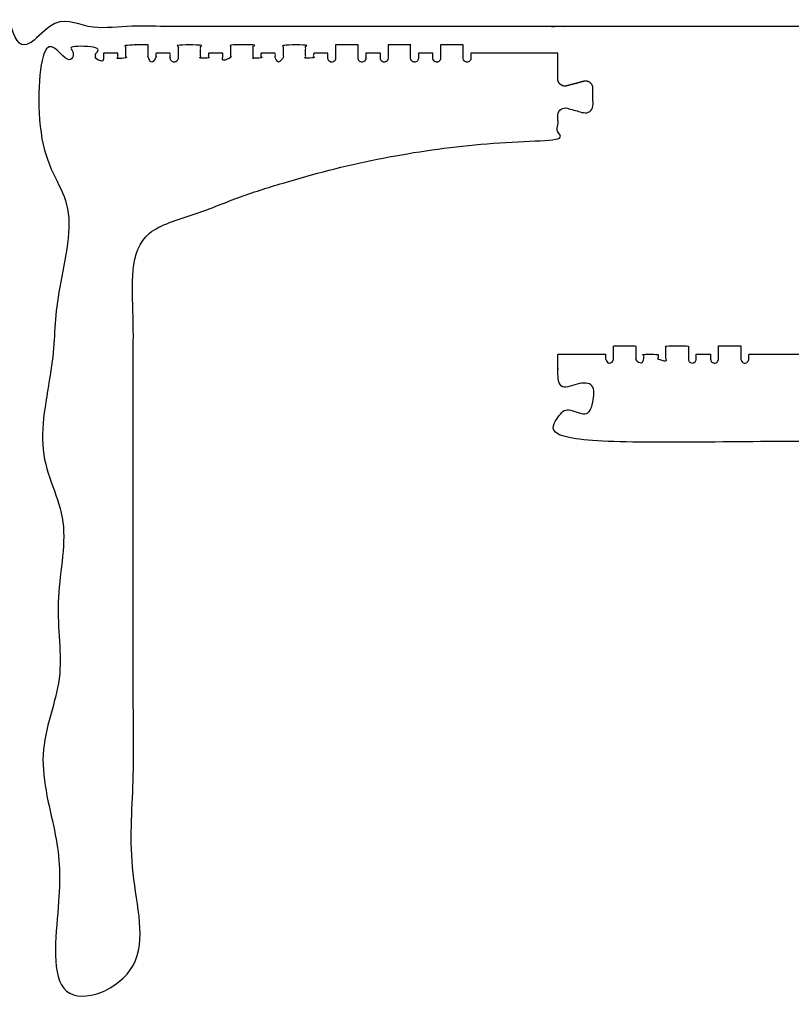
# Model space of a CAD drawing. Header units: millimetres. Extents: x -1822 to 1627, y -679 to 1785.
# Tile 2 of 6: x -664 to -46, y -679 to 108. Entities that reach past the tile are written whole.
import ezdxf

# ---------------------------------------------------------------- set-up
doc = ezdxf.new("R2010")
doc.units = ezdxf.units.MM
doc.header["$MEASUREMENT"] = 0
doc.layers.add('CUT', color=1, linetype='Continuous', true_color=0xff0000)

msp = doc.modelspace()

# ---------------------------------------------------------------- linework, layer by layer
at = {"layer": 'CUT'}
for points, weights, degree, knots in [([(-672.9650945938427, 1002.593929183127), (-682.9650949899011, 1002.593929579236), (-682.965094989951, 992.5939291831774), (-682.9650949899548, 552.8439291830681), (-682.9650949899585, 113.0939291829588), (-682.9650949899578, 103.093929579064), (-672.965095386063, 103.0939291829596), (-552.7750882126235, 103.0939244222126), (-432.5850810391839, 103.0939196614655), (66.41491935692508, 103.0939196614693), (565.414919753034, 103.0939196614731), (575.4149197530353, 103.0939196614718), (575.4149197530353, 113.0939196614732), (575.4149197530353, 552.8439196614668), (575.4149197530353, 992.5939196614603), (575.4149197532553, 1002.593919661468), (565.4149197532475, 1002.593919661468), (66.41492014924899, 1002.593919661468), (-432.5850794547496, 1002.593919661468), (-552.7750870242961, 1002.593924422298), (-672.9650945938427, 1002.593929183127)], [1, 0.7071067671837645, 1, 1, 1, 0.7071067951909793, 1, 1, 1, 1, 1, 0.7071067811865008, 1, 1, 1, 0.707106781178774, 1, 1, 1, 1, 1], 2, [24.15807606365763, 24.15807606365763, 24.15807606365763, 25.72887243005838, 25.72887243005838, 29.6399342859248, 29.6399342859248, 31.21073057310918, 31.21073057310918, 55.24873192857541, 55.24873192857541, 155.0487319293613, 155.0487319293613, 156.6195282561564, 156.6195282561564, 240.6584665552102, 240.6584665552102, 242.2292628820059, 242.2292628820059, 246.189580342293, 246.189580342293, 266.3873389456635, 266.3873389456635, 266.3873389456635]), ([(-254.9650983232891, 81.6307729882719), (-247.7151011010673, 81.63077298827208), (-240.4651038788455, 81.63077298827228), (-233.2151066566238, 81.63077298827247), (-233.2151066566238, 74.79094232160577), (-233.2151066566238, 67.95111165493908), (-233.2151066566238, 61.11128658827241), (-233.2151078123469, 59.29384228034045), (-232.4112730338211, 57.66382588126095), (-230.9693972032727, 56.55743630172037), (-229.5275213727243, 55.45104672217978), (-227.744998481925, 55.09648226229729), (-225.9894826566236, 55.56687498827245), (-221.473231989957, 56.77700232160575), (-216.9569813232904, 57.98712965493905), (-212.4407278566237, 59.19725138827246), (-210.6852125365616, 59.66763897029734), (-208.9026914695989, 59.31307280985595), (-207.4608171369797, 58.20668367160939), (-206.0189428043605, 57.10029453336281), (-205.2151078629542, 55.47027983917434), (-205.2151066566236, 53.65283698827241), (-205.2151066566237, 48.9714609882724), (-205.2151066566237, 44.29008498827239), (-205.2151066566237, 39.60870898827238), (-205.2151078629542, 37.79126613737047), (-206.0189428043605, 36.16125144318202), (-207.4608171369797, 35.05486230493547), (-208.9026914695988, 33.94847316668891), (-210.6852125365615, 33.59390700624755), (-212.4407306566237, 34.0642889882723), (-216.9569813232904, 35.27441632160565), (-221.473231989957, 36.484543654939), (-225.9894826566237, 37.69467238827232), (-227.7449984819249, 38.16506371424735), (-229.5275213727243, 37.81049925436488), (-230.9693972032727, 36.70410967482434), (-232.4112730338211, 35.59772009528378), (-233.2151078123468, 33.96770369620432), (-233.2151066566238, 32.15026498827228), (-233.2151066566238, 25.31043432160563), (-233.2151066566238, 18.47060365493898), (-233.2151066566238, 11.63077298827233), (-247.2259379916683, 11.62757867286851), (-261.23023058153, 11.19956703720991), (-275.2151066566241, 10.34713166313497), (-378.3031153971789, 4.086950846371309), (-480.2808670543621, -24.72102284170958), (-572.9650983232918, -68.36922701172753), (-572.9650983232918, -268.3692270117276), (-572.9650983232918, -468.3692270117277), (-572.9650983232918, -668.3692270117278), (-592.9650983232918, -668.3692270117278), (-612.9650983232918, -668.3692270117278), (-632.9650983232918, -668.3692270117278), (-632.9651046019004, -628.8025603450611), (-632.9651108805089, -589.2358936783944), (-632.9651171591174, -549.6692270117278), (-631.2984508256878, -549.6692270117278), (-629.6317844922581, -549.6692270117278), (-627.9651181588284, -549.6692270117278), (-626.1198908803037, -549.6692270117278), (-624.8151181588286, -548.3644542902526), (-624.8151181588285, -546.5192270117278), (-624.8151181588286, -544.6739997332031), (-626.1198908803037, -543.369227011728), (-627.9651181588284, -543.3692270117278), (-633.6317848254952, -543.3692270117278), (-639.2984514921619, -543.3692270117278), (-644.9651181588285, -543.3692270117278), (-644.9651181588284, -501.7025603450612), (-644.9651181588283, -460.0358936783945), (-644.9651181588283, -418.3692270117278), (-639.2984514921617, -418.3692270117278), (-633.631784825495, -418.3692270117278), (-627.9651181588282, -418.3692270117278), (-626.1198908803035, -418.3692270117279), (-624.8151181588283, -417.0644542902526), (-624.8151181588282, -415.2192270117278), (-624.8151181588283, -413.3739997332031), (-626.1198908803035, -412.0692270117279), (-627.9651181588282, -412.0692270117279), (-629.6317848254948, -412.0692270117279), (-631.2984514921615, -412.0692270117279), (-632.9651181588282, -412.0692270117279), (-632.9651181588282, -374.6025603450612), (-632.9651181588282, -337.1358936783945), (-632.9651181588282, -299.6692270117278), (-631.2984514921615, -299.6692270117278), (-629.6317848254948, -299.6692270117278), (-627.9651181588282, -299.6692270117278), (-626.1198908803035, -299.6692270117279), (-624.8151181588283, -298.3644542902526), (-624.8151181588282, -296.5192270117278), (-624.8151181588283, -294.6739997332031), (-626.1198908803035, -293.3692270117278), (-627.9651181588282, -293.3692270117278), (-633.631784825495, -293.3692270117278), (-639.2984514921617, -293.3692270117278), (-644.9651181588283, -293.3692270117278), (-644.9651181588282, -251.7025603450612), (-644.9651181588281, -210.0358936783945), (-644.965118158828, -168.3692270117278), (-639.2984514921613, -168.3692270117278), (-633.6317848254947, -168.3692270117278), (-627.9651181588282, -168.3692270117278), (-626.1198908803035, -168.3692270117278), (-624.8151181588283, -167.0644542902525), (-624.8151181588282, -165.2192270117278), (-624.8151181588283, -163.3739997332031), (-626.1198908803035, -162.0692270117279), (-627.9651181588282, -162.0692270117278), (-629.6317848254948, -162.0692270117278), (-631.2984514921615, -162.0692270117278), (-632.9651181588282, -162.0692270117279), (-632.9651181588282, -124.6025603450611), (-632.9651181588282, -87.13589367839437), (-632.9651181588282, -49.66922701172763), (-631.2984514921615, -49.66922701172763), (-629.6317848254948, -49.66922701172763), (-627.9651181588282, -49.66922701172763), (-626.1198908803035, -49.66922701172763), (-624.8151181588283, -48.36445429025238), (-624.8151181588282, -46.51922701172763), (-624.8151181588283, -44.6739997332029), (-626.1198908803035, -43.36922701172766), (-627.9651181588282, -43.36922701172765), (-633.6317848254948, -43.36922701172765), (-639.2984514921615, -43.36922701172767), (-644.965118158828, -43.36922701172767), (-644.965118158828, -1.702560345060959), (-644.965118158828, 39.96410632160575), (-644.965118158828, 81.63077298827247), (-639.0484448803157, 81.63077298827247), (-633.1317716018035, 81.63077298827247), (-627.2150983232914, 81.63077298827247), (-627.2150983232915, 80.32521743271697), (-627.2150983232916, 79.01966187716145), (-627.2150983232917, 77.71410632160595), (-627.2150983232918, 75.88352370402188), (-625.9206809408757, 74.58910632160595), (-624.0900983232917, 74.58910632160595), (-622.2595157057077, 74.58910632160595), (-620.9650983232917, 75.88352370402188), (-620.9650983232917, 77.71410632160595), (-620.9650983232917, 81.24188409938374), (-620.9650983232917, 84.76966187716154), (-620.9650983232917, 88.29743965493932), (-614.9650983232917, 88.29743965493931), (-608.9650983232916, 88.29743965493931), (-602.9650983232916, 88.29743965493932), (-602.9650983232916, 84.76966187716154), (-602.9650983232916, 81.24188409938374), (-602.9650983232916, 77.71410632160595), (-602.9650983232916, 75.88352370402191), (-601.6706809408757, 74.58910632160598), (-599.8400983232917, 74.58910632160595), (-598.0095157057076, 74.58910632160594), (-596.7150983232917, 75.88352370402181), (-596.7150983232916, 77.71410632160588), (-596.7150983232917, 79.01966187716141), (-596.7150983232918, 80.32521743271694), (-596.7150983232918, 81.63077298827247), (-592.8817649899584, 81.63077298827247), (-589.048431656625, 81.63077298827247), (-585.2150983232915, 81.63077298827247), (-585.2150983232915, 80.32521743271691), (-585.2150983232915, 79.01966187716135), (-585.2150983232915, 77.71410632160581), (-585.2150983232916, 75.88352370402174), (-583.9206809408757, 74.58910632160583), (-582.0900983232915, 74.58910632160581), (-580.2595157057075, 74.58910632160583), (-578.9650983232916, 75.88352370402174), (-578.9650983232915, 77.71410632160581), (-578.9650983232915, 81.2418840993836), (-578.9650983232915, 84.7696618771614), (-578.9650983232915, 88.29743965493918), (-572.9650983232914, 88.29743965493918), (-566.9650983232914, 88.29743965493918), (-560.9650983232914, 88.29743965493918), (-560.9650983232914, 84.7696618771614), (-560.9650983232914, 81.2418840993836), (-560.9650983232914, 77.71410632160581), (-560.9650983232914, 75.88352370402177), (-559.6706809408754, 74.58910632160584), (-557.8400983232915, 74.58910632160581), (-556.0095157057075, 74.5891063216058), (-554.7150983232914, 75.88352370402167), (-554.7150983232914, 77.71410632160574), (-554.7150983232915, 79.01966187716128), (-554.7150983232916, 80.3252174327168), (-554.7150983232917, 81.63077298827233), (-550.8817649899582, 81.63077298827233), (-547.0484316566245, 81.63077298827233), (-543.215098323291, 81.63077298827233), (-543.215098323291, 80.32521743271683), (-543.2150983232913, 79.01966187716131), (-543.2150983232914, 77.71410632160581), (-543.2150983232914, 75.88352370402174), (-541.9206809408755, 74.58910632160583), (-540.0900983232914, 74.58910632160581), (-538.2595157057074, 74.58910632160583), (-536.9650983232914, 75.88352370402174), (-536.9650983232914, 77.71410632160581), (-536.9650983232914, 81.2418840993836), (-536.9650983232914, 84.7696618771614), (-536.9650983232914, 88.29743965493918), (-530.9650983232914, 88.29743965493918), (-524.9650983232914, 88.29743965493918), (-518.9650983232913, 88.29743965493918), (-518.9650983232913, 84.7696618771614), (-518.9650983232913, 81.2418840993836), (-518.9650983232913, 77.71410632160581), (-518.9650983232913, 75.88352370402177), (-517.6706809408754, 74.58910632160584), (-515.8400983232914, 74.58910632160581), (-514.0095157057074, 74.5891063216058), (-512.7150983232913, 75.88352370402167), (-512.7150983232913, 77.71410632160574), (-512.7150983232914, 79.01966187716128), (-512.7150983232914, 80.3252174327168), (-512.7150983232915, 81.63077298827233), (-508.8817649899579, 81.63077298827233), (-505.0484316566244, 81.63077298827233), (-501.2150983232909, 81.63077298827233), (-501.2150983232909, 80.32521743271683), (-501.2150983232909, 79.01966187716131), (-501.2150983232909, 77.71410632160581), (-501.2150983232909, 75.88352370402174), (-499.9206809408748, 74.58910632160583), (-498.0900983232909, 74.58910632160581), (-496.2595157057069, 74.58910632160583), (-494.965098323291, 75.88352370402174), (-494.9650983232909, 77.71410632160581), (-494.9650983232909, 81.2418840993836), (-494.9650983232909, 84.7696618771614), (-494.9650983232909, 88.29743965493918), (-488.9650983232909, 88.29743965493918), (-482.9650983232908, 88.29743965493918), (-476.9650983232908, 88.29743965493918), (-476.9650983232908, 84.7696618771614), (-476.9650983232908, 81.2418840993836), (-476.9650983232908, 77.71410632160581), (-476.9650983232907, 75.88352370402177), (-475.6706809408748, 74.58910632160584), (-473.8400983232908, 74.58910632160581), (-472.0095157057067, 74.5891063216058), (-470.7150983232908, 75.88352370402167), (-470.7150983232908, 77.71410632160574), (-470.7150983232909, 79.01966187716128), (-470.7150983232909, 80.3252174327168), (-470.715098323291, 81.63077298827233), (-466.8817649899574, 81.63077298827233), (-463.048431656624, 81.63077298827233), (-459.2150983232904, 81.63077298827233), (-459.2150983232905, 80.32521743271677), (-459.2150983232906, 79.01966187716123), (-459.2150983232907, 77.71410632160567), (-459.2150983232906, 75.8835237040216), (-457.9206809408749, 74.58910632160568), (-456.0900983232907, 74.58910632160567), (-454.2595157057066, 74.58910632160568), (-452.9650983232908, 75.8835237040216), (-452.9650983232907, 77.71410632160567), (-452.9650983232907, 81.24188409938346), (-452.9650983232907, 84.76966187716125), (-452.9650983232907, 88.29743965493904), (-446.9650983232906, 88.29743965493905), (-440.9650983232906, 88.29743965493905), (-434.9650983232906, 88.29743965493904), (-434.9650983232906, 84.76966187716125), (-434.9650983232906, 81.24188409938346), (-434.9650983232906, 77.71410632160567), (-434.9650983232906, 75.88352370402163), (-433.6706809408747, 74.5891063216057), (-431.8400983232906, 74.58910632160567), (-430.0095157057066, 74.58910632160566), (-428.7150983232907, 75.88352370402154), (-428.7150983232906, 77.7141063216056), (-428.7150983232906, 79.01966187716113), (-428.7150983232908, 80.32521743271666), (-428.7150983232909, 81.63077298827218), (-424.8817649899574, 81.63077298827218), (-421.0484316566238, 81.63077298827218), (-417.2150983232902, 81.63077298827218), (-417.2150983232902, 80.32521743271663), (-417.2150983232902, 79.01966187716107), (-417.2150983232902, 77.71410632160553), (-417.2150983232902, 75.88352370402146), (-415.9206809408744, 74.58910632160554), (-414.0900983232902, 74.58910632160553), (-412.2595157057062, 74.58910632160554), (-410.9650983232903, 75.88352370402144), (-410.9650983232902, 77.71410632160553), (-410.9650983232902, 81.24188409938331), (-410.9650983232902, 84.76966187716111), (-410.9650983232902, 88.2974396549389), (-404.9650983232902, 88.2974396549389), (-398.9650983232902, 88.2974396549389), (-392.9650983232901, 88.2974396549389), (-392.9650983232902, 84.76966187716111), (-392.9650983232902, 81.24188409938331), (-392.9650983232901, 77.71410632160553), (-392.9650983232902, 75.88352370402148), (-391.6706809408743, 74.58910632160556), (-389.8400983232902, 74.58910632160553), (-388.0095157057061, 74.58910632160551), (-386.7150983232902, 75.88352370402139), (-386.7150983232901, 77.71410632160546), (-386.7150983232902, 79.019661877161), (-386.7150983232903, 80.32521743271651), (-386.7150983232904, 81.63077298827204), (-382.8817649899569, 81.63077298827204), (-379.0484316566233, 81.63077298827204), (-375.2150983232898, 81.63077298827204), (-375.2150983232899, 80.32521743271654), (-375.21509832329, 79.01966187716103), (-375.2150983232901, 77.71410632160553), (-375.2150983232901, 75.88352370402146), (-373.9206809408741, 74.58910632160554), (-372.0900983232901, 74.58910632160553), (-370.2595157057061, 74.58910632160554), (-368.9650983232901, 75.88352370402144), (-368.9650983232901, 77.71410632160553), (-368.9650983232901, 81.24188409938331), (-368.9650983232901, 84.76966187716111), (-368.9650983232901, 88.2974396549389), (-362.96509832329, 88.2974396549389), (-356.96509832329, 88.2974396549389), (-350.96509832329, 88.2974396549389), (-350.96509832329, 84.76966187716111), (-350.96509832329, 81.24188409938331), (-350.96509832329, 77.71410632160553), (-350.96509832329, 75.88352370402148), (-349.6706809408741, 74.58910632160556), (-347.84009832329, 74.58910632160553), (-346.009515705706, 74.58910632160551), (-344.7150983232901, 75.88352370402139), (-344.71509832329, 77.71410632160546), (-344.7150983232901, 79.019661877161), (-344.7150983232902, 80.32521743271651), (-344.7150983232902, 81.63077298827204), (-340.8817649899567, 81.63077298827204), (-337.0484316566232, 81.63077298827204), (-333.2150983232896, 81.63077298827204), (-333.2150983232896, 80.32521743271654), (-333.2150983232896, 79.01966187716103), (-333.2150983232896, 77.71410632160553), (-333.2150983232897, 75.88352370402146), (-331.9206809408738, 74.58910632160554), (-330.0900983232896, 74.58910632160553), (-328.2595157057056, 74.58910632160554), (-326.9650983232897, 75.88352370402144), (-326.9650983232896, 77.71410632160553), (-326.9650983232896, 81.24188409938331), (-326.9650983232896, 84.76966187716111), (-326.9650983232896, 88.2974396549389), (-320.9650983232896, 88.2974396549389), (-314.9650983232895, 88.2974396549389), (-308.9650983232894, 88.2974396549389), (-308.9650983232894, 84.76966187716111), (-308.9650983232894, 81.24188409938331), (-308.9650983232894, 77.71410632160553), (-308.9650983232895, 75.88352370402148), (-307.6706809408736, 74.58910632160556), (-305.8400983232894, 74.58910632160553), (-304.0095157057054, 74.58910632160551), (-302.7150983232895, 75.88352370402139), (-302.7150983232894, 77.71410632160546), (-302.7150983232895, 79.019661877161), (-302.7150983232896, 80.32521743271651), (-302.7150983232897, 81.63077298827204), (-286.7984316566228, 81.630772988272), (-270.8817649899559, 81.63077298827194), (-254.9650983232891, 81.6307729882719)], [1, 1, 1, 1, 1, 1, 1, 0.9312483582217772, 0.9312483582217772, 1, 0.9312483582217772, 0.9312483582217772, 1, 1, 1, 1, 0.9312485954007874, 0.9312485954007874, 1, 0.9312485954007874, 0.9312485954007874, 1, 1, 1, 1, 0.9312485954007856, 0.9312485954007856, 1, 0.9312485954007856, 0.9312485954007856, 1, 1, 1, 1, 0.9312483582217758, 0.9312483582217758, 1, 0.9312483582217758, 0.9312483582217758, 1, 1, 1, 1, 0.9996934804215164, 0.9996934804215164, 1, 1, 1, 1, 1, 1, 1, 1, 1, 1, 1, 1, 1, 1, 1, 1, 0.8047378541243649, 0.8047378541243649, 1, 0.8047378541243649, 0.8047378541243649, 1, 1, 1, 1, 1, 1, 1, 1, 1, 1, 0.8047378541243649, 0.8047378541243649, 1, 0.8047378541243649, 0.8047378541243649, 1, 1, 1, 1, 1, 1, 1, 1, 1, 1, 0.8047378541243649, 0.8047378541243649, 1, 0.8047378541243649, 0.8047378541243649, 1, 1, 1, 1, 1, 1, 1, 1, 1, 1, 0.8047378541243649, 0.8047378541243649, 1, 0.8047378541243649, 0.8047378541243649, 1, 1, 1, 1, 1, 1, 1, 1, 1, 1, 0.8047378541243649, 0.8047378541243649, 1, 0.8047378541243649, 0.8047378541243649, 1, 1, 1, 1, 1, 1, 1, 1, 1, 1, 1, 1, 1, 0.8047378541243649, 0.8047378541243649, 1, 0.8047378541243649, 0.8047378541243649, 1, 1, 1, 1, 1, 1, 1, 1, 1, 1, 0.8047378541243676, 0.8047378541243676, 1, 0.8047378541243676, 0.8047378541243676, 1, 1, 1, 1, 1, 1, 1, 1, 1, 1, 0.8047378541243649, 0.8047378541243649, 1, 0.8047378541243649, 0.8047378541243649, 1, 1, 1, 1, 1, 1, 1, 1, 1, 1, 0.8047378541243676, 0.8047378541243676, 1, 0.8047378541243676, 0.8047378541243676, 1, 1, 1, 1, 1, 1, 1, 1, 1, 1, 0.8047378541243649, 0.8047378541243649, 1, 0.8047378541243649, 0.8047378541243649, 1, 1, 1, 1, 1, 1, 1, 1, 1, 1, 0.8047378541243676, 0.8047378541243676, 1, 0.8047378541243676, 0.8047378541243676, 1, 1, 1, 1, 1, 1, 1, 1, 1, 1, 0.8047378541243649, 0.8047378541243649, 1, 0.8047378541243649, 0.8047378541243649, 1, 1, 1, 1, 1, 1, 1, 1, 1, 1, 0.8047378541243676, 0.8047378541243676, 1, 0.8047378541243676, 0.8047378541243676, 1, 1, 1, 1, 1, 1, 1, 1, 1, 1, 0.8047378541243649, 0.8047378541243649, 1, 0.8047378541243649, 0.8047378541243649, 1, 1, 1, 1, 1, 1, 1, 1, 1, 1, 0.8047378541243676, 0.8047378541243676, 1, 0.8047378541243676, 0.8047378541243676, 1, 1, 1, 1, 1, 1, 1, 1, 1, 1, 0.8047378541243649, 0.8047378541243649, 1, 0.8047378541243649, 0.8047378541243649, 1, 1, 1, 1, 1, 1, 1, 1, 1, 1, 0.8047378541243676, 0.8047378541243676, 1, 0.8047378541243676, 0.8047378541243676, 1, 1, 1, 1, 1, 1, 1, 1, 1, 1, 0.8047378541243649, 0.8047378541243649, 1, 0.8047378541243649, 0.8047378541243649, 1, 1, 1, 1, 1, 1, 1, 1, 1, 1, 0.8047378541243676, 0.8047378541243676, 1, 0.8047378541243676, 0.8047378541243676, 1, 1, 1, 1, 1, 1, 1, 1, 1, 1, 0.8047378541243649, 0.8047378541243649, 1, 0.8047378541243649, 0.8047378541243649, 1, 1, 1, 1, 1, 1, 1, 1, 1, 1, 0.8047378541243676, 0.8047378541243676, 1, 0.8047378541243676, 0.8047378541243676, 1, 1, 1, 1, 1, 1, 1], 3, [1953.177576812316, 1953.177576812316, 1953.177576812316, 1953.177576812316, 1963.402575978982, 1963.402575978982, 1963.402575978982, 1978.059359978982, 1978.059359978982, 1978.059359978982, 1981.816182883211, 1981.816182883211, 1981.816182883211, 1985.57300678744, 1985.57300678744, 1985.57300678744, 1995.592083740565, 1995.592083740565, 1995.592083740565, 1999.348904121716, 1999.348904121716, 1999.348904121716, 2003.105724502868, 2003.105724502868, 2003.105724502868, 2013.137244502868, 2013.137244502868, 2013.137244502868, 2016.89406488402, 2016.89406488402, 2016.89406488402, 2020.650889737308, 2020.650889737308, 2020.650889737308, 2030.669963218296, 2030.669963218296, 2030.669963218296, 2034.426786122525, 2034.426786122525, 2034.426786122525, 2038.183613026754, 2038.183613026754, 2038.183613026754, 2052.840393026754, 2052.840393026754, 2052.840393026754, 2057.010243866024, 2057.010243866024, 2057.010243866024, 2087.744555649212, 2087.744555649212, 2087.744555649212, 2147.744555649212, 2147.744555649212, 2147.744555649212, 2153.744555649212, 2153.744555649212, 2153.744555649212, 2165.614555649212, 2165.614555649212, 2165.614555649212, 2166.114555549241, 2166.114555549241, 2166.114555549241, 2166.609356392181, 2166.609356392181, 2166.609356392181, 2167.104157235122, 2167.104157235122, 2167.104157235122, 2168.804157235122, 2168.804157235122, 2168.804157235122, 2181.304157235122, 2181.304157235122, 2181.304157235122, 2183.004157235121, 2183.004157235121, 2183.004157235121, 2183.498958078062, 2183.498958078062, 2183.498958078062, 2183.993758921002, 2183.993758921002, 2183.993758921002, 2184.493758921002, 2184.493758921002, 2184.493758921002, 2195.733758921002, 2195.733758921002, 2195.733758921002, 2196.233758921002, 2196.233758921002, 2196.233758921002, 2196.728559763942, 2196.728559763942, 2196.728559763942, 2197.223360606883, 2197.223360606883, 2197.223360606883, 2198.923360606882, 2198.923360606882, 2198.923360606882, 2211.423360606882, 2211.423360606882, 2211.423360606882, 2213.123360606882, 2213.123360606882, 2213.123360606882, 2213.618161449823, 2213.618161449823, 2213.618161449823, 2214.112962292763, 2214.112962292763, 2214.112962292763, 2214.612962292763, 2214.612962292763, 2214.612962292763, 2225.852962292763, 2225.852962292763, 2225.852962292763, 2226.352962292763, 2226.352962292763, 2226.352962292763, 2226.847763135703, 2226.847763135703, 2226.847763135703, 2227.342563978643, 2227.342563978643, 2227.342563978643, 2229.042563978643, 2229.042563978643, 2229.042563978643, 2241.542563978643, 2241.542563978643, 2241.542563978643, 2243.317565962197, 2243.317565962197, 2243.317565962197, 2249.192565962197, 2249.192565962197, 2249.192565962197, 2249.68343981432, 2249.68343981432, 2249.68343981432, 2250.174313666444, 2250.174313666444, 2250.174313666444, 2266.049313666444, 2266.049313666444, 2266.049313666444, 2267.849313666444, 2267.849313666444, 2267.849313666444, 2283.724313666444, 2283.724313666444, 2283.724313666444, 2284.215187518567, 2284.215187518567, 2284.215187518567, 2284.706061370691, 2284.706061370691, 2284.706061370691, 2290.581061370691, 2290.581061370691, 2290.581061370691, 2307.831061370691, 2307.831061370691, 2307.831061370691, 2313.706061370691, 2313.706061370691, 2313.706061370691, 2314.196935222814, 2314.196935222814, 2314.196935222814, 2314.687809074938, 2314.687809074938, 2314.687809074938, 2330.562809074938, 2330.562809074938, 2330.562809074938, 2332.362809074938, 2332.362809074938, 2332.362809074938, 2348.237809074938, 2348.237809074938, 2348.237809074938, 2348.728682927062, 2348.728682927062, 2348.728682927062, 2349.219556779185, 2349.219556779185, 2349.219556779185, 2355.094556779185, 2355.094556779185, 2355.094556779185, 2372.344556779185, 2372.344556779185, 2372.344556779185, 2378.219556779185, 2378.219556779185, 2378.219556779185, 2378.710430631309, 2378.710430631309, 2378.710430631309, 2379.201304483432, 2379.201304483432, 2379.201304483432, 2395.076304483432, 2395.076304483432, 2395.076304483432, 2396.876304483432, 2396.876304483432, 2396.876304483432, 2412.751304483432, 2412.751304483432, 2412.751304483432, 2413.242178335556, 2413.242178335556, 2413.242178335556, 2413.733052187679, 2413.733052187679, 2413.733052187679, 2419.608052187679, 2419.608052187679, 2419.608052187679, 2436.858052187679, 2436.858052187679, 2436.858052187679, 2442.733052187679, 2442.733052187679, 2442.733052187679, 2443.223926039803, 2443.223926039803, 2443.223926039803, 2443.714799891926, 2443.714799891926, 2443.714799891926, 2459.589799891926, 2459.589799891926, 2459.589799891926, 2461.389799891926, 2461.389799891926, 2461.389799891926, 2477.264799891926, 2477.264799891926, 2477.264799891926, 2477.75567374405, 2477.75567374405, 2477.75567374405, 2478.246547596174, 2478.246547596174, 2478.246547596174, 2484.121547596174, 2484.121547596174, 2484.121547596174, 2501.371547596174, 2501.371547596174, 2501.371547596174, 2507.246547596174, 2507.246547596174, 2507.246547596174, 2507.737421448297, 2507.737421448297, 2507.737421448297, 2508.228295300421, 2508.228295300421, 2508.228295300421, 2524.103295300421, 2524.103295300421, 2524.103295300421, 2525.903295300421, 2525.903295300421, 2525.903295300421, 2541.778295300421, 2541.778295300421, 2541.778295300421, 2542.269169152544, 2542.269169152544, 2542.269169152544, 2542.760043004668, 2542.760043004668, 2542.760043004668, 2548.635043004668, 2548.635043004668, 2548.635043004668, 2565.885043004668, 2565.885043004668, 2565.885043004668, 2571.760043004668, 2571.760043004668, 2571.760043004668, 2572.250916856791, 2572.250916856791, 2572.250916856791, 2572.741790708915, 2572.741790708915, 2572.741790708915, 2588.616790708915, 2588.616790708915, 2588.616790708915, 2590.416790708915, 2590.416790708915, 2590.416790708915, 2606.291790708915, 2606.291790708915, 2606.291790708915, 2606.782664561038, 2606.782664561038, 2606.782664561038, 2607.273538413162, 2607.273538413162, 2607.273538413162, 2613.148538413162, 2613.148538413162, 2613.148538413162, 2630.398538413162, 2630.398538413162, 2630.398538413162, 2636.273538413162, 2636.273538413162, 2636.273538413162, 2636.764412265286, 2636.764412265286, 2636.764412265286, 2637.255286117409, 2637.255286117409, 2637.255286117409, 2653.130286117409, 2653.130286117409, 2653.130286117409, 2654.930286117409, 2654.930286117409, 2654.930286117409, 2670.805286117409, 2670.805286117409, 2670.805286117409, 2671.296159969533, 2671.296159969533, 2671.296159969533, 2671.787033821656, 2671.787033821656, 2671.787033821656, 2677.662033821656, 2677.662033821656, 2677.662033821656, 2694.912033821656, 2694.912033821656, 2694.912033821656, 2700.787033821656, 2700.787033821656, 2700.787033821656, 2701.27790767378, 2701.27790767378, 2701.27790767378, 2701.768781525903, 2701.768781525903, 2701.768781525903, 2717.643781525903, 2717.643781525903, 2717.643781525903, 2719.443781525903, 2719.443781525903, 2719.443781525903, 2735.318781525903, 2735.318781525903, 2735.318781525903, 2735.809655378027, 2735.809655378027, 2735.809655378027, 2736.30052923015, 2736.30052923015, 2736.30052923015, 2742.17552923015, 2742.17552923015, 2742.17552923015, 2763.05052923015, 2763.05052923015, 2763.05052923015, 2763.05052923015]), ([(125.6649314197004, -159.1094303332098), (106.5699210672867, -159.10943033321), (87.47491071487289, -159.1094303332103), (87.47491071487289, -161.0677636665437), (87.47491071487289, -163.026096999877), (87.47491071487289, -166.151096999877), (84.34991071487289, -166.151096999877), (81.22491071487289, -166.151096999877), (81.22491071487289, -163.026096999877), (81.22491071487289, -157.7344303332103), (81.22491071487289, -152.4427636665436), (72.22491071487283, -152.4427636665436), (63.22491071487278, -152.4427636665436), (63.22491071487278, -157.7344303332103), (63.22491071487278, -163.026096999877), (63.2249107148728, -166.151096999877), (60.09991071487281, -166.151096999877), (56.97491071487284, -166.151096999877), (56.97491071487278, -163.026096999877), (56.97491071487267, -161.0677636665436), (56.97491071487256, -159.1094303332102), (51.22491071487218, -159.1094303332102), (45.4749107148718, -159.1094303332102), (45.47491071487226, -161.0677636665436), (45.47491071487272, -163.026096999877), (45.47491071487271, -166.151096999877), (42.34991071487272, -166.151096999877), (39.22491071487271, -166.151096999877), (39.22491071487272, -163.026096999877), (39.22491071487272, -157.7344303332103), (39.22491071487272, -152.4427636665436), (30.22491071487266, -152.4427636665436), (21.22491071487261, -152.4427636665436), (21.22491071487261, -157.7344303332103), (21.22491071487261, -163.026096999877), (21.2249107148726, -166.151096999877), (18.09991071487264, -166.151096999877), (14.97491071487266, -166.151096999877), (14.97491071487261, -163.026096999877), (14.97491071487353, -161.0677636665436), (14.97491071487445, -159.1094303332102), (9.224910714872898, -159.1094303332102), (3.474910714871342, -159.1094303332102), (3.474910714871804, -161.0677636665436), (3.474910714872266, -163.026096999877), (3.474910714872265, -166.151096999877), (0.3499107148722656, -166.151096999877), (-2.775089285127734, -166.151096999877), (-2.775089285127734, -163.026096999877), (-2.775089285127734, -157.7344303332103), (-2.775089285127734, -152.4427636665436), (-11.77508928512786, -152.4427636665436), (-20.77508928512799, -152.4427636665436), (-20.77508928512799, -157.7344303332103), (-20.77508928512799, -163.026096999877), (-20.77508928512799, -166.151096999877), (-23.90008928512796, -166.151096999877), (-27.02508928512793, -166.151096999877), (-27.02508928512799, -163.026096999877), (-27.02508928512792, -161.0677636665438), (-27.02508928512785, -159.1094303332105), (-53.77508928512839, -159.1094303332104), (-80.52508928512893, -159.1094303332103), (-80.52508928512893, -161.0677636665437), (-80.52508928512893, -163.026096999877), (-80.52508928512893, -166.151096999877), (-83.65008928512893, -166.151096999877), (-86.77508928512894, -166.151096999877), (-86.77508928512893, -163.026096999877), (-86.77508928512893, -157.7344303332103), (-86.77508928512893, -152.4427636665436), (-95.77508928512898, -152.4427636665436), (-104.775089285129, -152.4427636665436), (-104.775089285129, -157.7344303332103), (-104.775089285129, -163.026096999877), (-104.7750892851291, -166.151096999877), (-107.900089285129, -166.151096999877), (-111.025089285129, -166.151096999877), (-111.025089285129, -163.026096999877), (-111.0250892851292, -161.0677636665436), (-111.0250892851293, -159.1094303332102), (-116.7750892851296, -159.1094303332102), (-122.52508928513, -159.1094303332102), (-122.5250892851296, -161.0677636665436), (-122.5250892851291, -163.026096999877), (-122.5250892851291, -166.151096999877), (-125.6500892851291, -166.151096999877), (-128.7750892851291, -166.151096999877), (-128.7750892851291, -163.026096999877), (-128.7750892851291, -157.7344303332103), (-128.7750892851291, -152.4427636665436), (-137.7750892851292, -152.4427636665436), (-146.7750892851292, -152.4427636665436), (-146.7750892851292, -157.7344303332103), (-146.7750892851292, -163.026096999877), (-146.7750892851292, -166.151096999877), (-149.9000892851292, -166.151096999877), (-153.0250892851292, -166.151096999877), (-153.0250892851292, -163.026096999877), (-153.0250892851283, -161.0677636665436), (-153.0250892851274, -159.1094303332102), (-158.775089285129, -159.1094303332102), (-164.5250892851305, -159.1094303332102), (-164.52508928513, -161.0677636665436), (-164.5250892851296, -163.026096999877), (-164.5250892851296, -166.151096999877), (-167.6500892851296, -166.151096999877), (-170.7750892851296, -166.151096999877), (-170.7750892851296, -163.026096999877), (-170.7750892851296, -157.7344303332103), (-170.7750892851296, -152.4427636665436), (-179.7750892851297, -152.4427636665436), (-188.7750892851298, -152.4427636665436), (-188.7750892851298, -157.7344303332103), (-188.7750892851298, -163.026096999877), (-188.7750892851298, -166.151096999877), (-191.9000892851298, -166.151096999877), (-195.0250892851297, -166.151096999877), (-195.0250892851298, -163.026096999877), (-195.0250892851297, -161.0677636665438), (-195.0250892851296, -159.1094303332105), (-214.1200979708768, -159.1094303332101), (-233.2151066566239, -159.1094303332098), (-233.2151066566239, -169.3691763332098), (-233.2151066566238, -179.6289167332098), (-233.2151084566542, -182.4595731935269), (-230.9693972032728, -184.1827670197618), (-228.7236859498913, -185.9059608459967), (-225.9894826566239, -185.1733283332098), (-219.2151066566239, -183.3581373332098), (-212.4407278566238, -181.5429519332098), (-209.7065257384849, -180.810326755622), (-207.4608171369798, -182.5335196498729), (-205.2151085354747, -184.2567125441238), (-205.2151066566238, -187.0873663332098), (-205.2151066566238, -194.1094303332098), (-205.2151066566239, -201.1314943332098), (-205.2151085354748, -203.9621481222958), (-207.4608171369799, -205.6853410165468), (-209.7065257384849, -207.4085339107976), (-212.4407306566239, -206.6759143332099), (-219.2151066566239, -204.8607233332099), (-225.989482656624, -203.0455309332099), (-228.7236859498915, -202.3128998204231), (-230.9693972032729, -204.0360936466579), (-233.2151084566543, -205.7592874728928), (-233.2151066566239, -208.5899383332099), (-233.2151066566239, -218.8496843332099), (-233.2151066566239, -229.1094303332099), (-53.77508761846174, -229.1094303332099), (125.6649314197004, -229.1094303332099), (125.6649314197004, -218.8496843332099), (125.6649314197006, -208.5899439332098), (125.6649296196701, -205.7592874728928), (127.9106408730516, -204.0360936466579), (130.156352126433, -202.3128998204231), (132.8905554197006, -203.0455323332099), (139.6649314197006, -204.8607233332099), (146.4393102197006, -206.6759087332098), (149.1735123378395, -207.4085339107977), (151.4192209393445, -205.6853410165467), (153.6649295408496, -203.9621481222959), (153.6649314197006, -201.1314943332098), (153.6649314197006, -194.1094303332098), (153.6649314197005, -187.0873663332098), (153.6649295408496, -184.2567125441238), (151.4192209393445, -182.5335196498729), (149.1735123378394, -180.810326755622), (146.4393074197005, -181.5429463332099), (139.6649314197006, -183.3581373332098), (132.8905554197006, -185.17332973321), (130.156352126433, -185.9059608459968), (127.9106408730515, -184.1827670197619), (125.6649296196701, -182.4595731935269), (125.6649314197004, -179.6289223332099), (125.6649314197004, -169.3691763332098), (125.6649314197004, -159.1094303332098)], [1, 1, 1, 1, 1, 0.7071067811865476, 1, 0.7071067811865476, 1, 1, 1, 1, 1, 1, 1, 0.7071067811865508, 1, 0.7071067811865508, 1, 1, 1, 1, 1, 1, 1, 0.7071067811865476, 1, 0.7071067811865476, 1, 1, 1, 1, 1, 1, 1, 0.7071067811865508, 1, 0.7071067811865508, 1, 1, 1, 1, 1, 1, 1, 0.7071067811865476, 1, 0.7071067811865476, 1, 1, 1, 1, 1, 1, 1, 0.7071067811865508, 1, 0.7071067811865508, 1, 1, 1, 1, 1, 1, 1, 0.7071067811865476, 1, 0.7071067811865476, 1, 1, 1, 1, 1, 1, 1, 0.7071067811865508, 1, 0.7071067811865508, 1, 1, 1, 1, 1, 1, 1, 0.7071067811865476, 1, 0.7071067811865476, 1, 1, 1, 1, 1, 1, 1, 0.7071067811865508, 1, 0.7071067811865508, 1, 1, 1, 1, 1, 1, 1, 0.7071067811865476, 1, 0.7071067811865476, 1, 1, 1, 1, 1, 1, 1, 0.7071067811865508, 1, 0.7071067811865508, 1, 1, 1, 1, 1, 1, 1, 0.896872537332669, 1, 0.896872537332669, 1, 1, 1, 0.8968728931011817, 1, 0.8968728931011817, 1, 1, 1, 0.8968728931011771, 1, 0.8968728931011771, 1, 1, 1, 0.8968725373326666, 1, 0.8968725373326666, 1, 1, 1, 1, 1, 1, 1, 0.8968725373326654, 1, 0.8968725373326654, 1, 1, 1, 0.8968728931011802, 1, 0.8968728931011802, 1, 1, 1, 0.8968728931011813, 1, 0.8968728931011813, 1, 1, 1, 0.8968725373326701, 1, 0.8968725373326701, 1, 1, 1], 2, [2908.461146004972, 2908.461146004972, 2908.461146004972, 2912.280148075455, 2912.280148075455, 2918.155148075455, 2918.155148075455, 2918.646021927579, 2918.646021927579, 2919.136895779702, 2919.136895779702, 2935.011895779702, 2935.011895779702, 2936.811895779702, 2936.811895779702, 2952.686895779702, 2952.686895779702, 2953.177769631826, 2953.177769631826, 2953.668643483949, 2953.668643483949, 2959.543643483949, 2959.543643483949, 2960.693643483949, 2960.693643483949, 2966.56864348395, 2966.56864348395, 2967.059517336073, 2967.059517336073, 2967.550391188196, 2967.550391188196, 2983.425391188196, 2983.425391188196, 2985.225391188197, 2985.225391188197, 3001.100391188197, 3001.100391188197, 3001.591265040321, 3001.591265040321, 3002.082138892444, 3002.082138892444, 3007.957138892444, 3007.957138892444, 3009.107138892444, 3009.107138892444, 3014.982138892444, 3014.982138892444, 3015.473012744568, 3015.473012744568, 3015.963886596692, 3015.963886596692, 3031.838886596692, 3031.838886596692, 3033.638886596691, 3033.638886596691, 3049.513886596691, 3049.513886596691, 3050.004760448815, 3050.004760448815, 3050.495634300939, 3050.495634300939, 3056.370634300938, 3056.370634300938, 3061.720634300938, 3061.720634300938, 3067.595634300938, 3067.595634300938, 3068.086508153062, 3068.086508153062, 3068.577382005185, 3068.577382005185, 3084.452382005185, 3084.452382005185, 3086.252382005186, 3086.252382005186, 3102.127382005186, 3102.127382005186, 3102.618255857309, 3102.618255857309, 3103.109129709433, 3103.109129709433, 3108.984129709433, 3108.984129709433, 3110.134129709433, 3110.134129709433, 3116.009129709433, 3116.009129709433, 3116.500003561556, 3116.500003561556, 3116.99087741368, 3116.99087741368, 3132.86587741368, 3132.86587741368, 3134.66587741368, 3134.66587741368, 3150.54087741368, 3150.54087741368, 3151.031751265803, 3151.031751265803, 3151.522625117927, 3151.522625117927, 3157.397625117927, 3157.397625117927, 3158.547625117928, 3158.547625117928, 3164.422625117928, 3164.422625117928, 3164.913498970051, 3164.913498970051, 3165.404372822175, 3165.404372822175, 3181.279372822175, 3181.279372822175, 3183.079372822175, 3183.079372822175, 3198.954372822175, 3198.954372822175, 3199.445246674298, 3199.445246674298, 3199.936120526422, 3199.936120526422, 3205.811120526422, 3205.811120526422, 3209.630122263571, 3209.630122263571, 3224.286906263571, 3224.286906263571, 3228.0437291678, 3228.0437291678, 3231.800553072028, 3231.800553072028, 3241.819630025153, 3241.819630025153, 3245.576450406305, 3245.576450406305, 3249.333270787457, 3249.333270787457, 3259.364790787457, 3259.364790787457, 3263.121611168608, 3263.121611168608, 3266.878436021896, 3266.878436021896, 3276.897509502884, 3276.897509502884, 3280.654332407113, 3280.654332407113, 3284.411159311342, 3284.411159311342, 3299.067939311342, 3299.067939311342, 3334.955943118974, 3334.955943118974, 3349.612727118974, 3349.612727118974, 3353.369550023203, 3353.369550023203, 3357.126373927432, 3357.126373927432, 3367.145450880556, 3367.145450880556, 3370.902271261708, 3370.902271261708, 3374.65909164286, 3374.65909164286, 3384.69061164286, 3384.69061164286, 3388.447432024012, 3388.447432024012, 3392.204256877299, 3392.204256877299, 3402.223330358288, 3402.223330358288, 3405.980153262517, 3405.980153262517, 3409.736980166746, 3409.736980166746, 3424.393760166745, 3424.393760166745, 3424.393760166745])]:
    msp.add_rational_spline(points, weights, degree=degree, knots=knots, dxfattribs=at)

doc.saveas('drawing.dxf')
